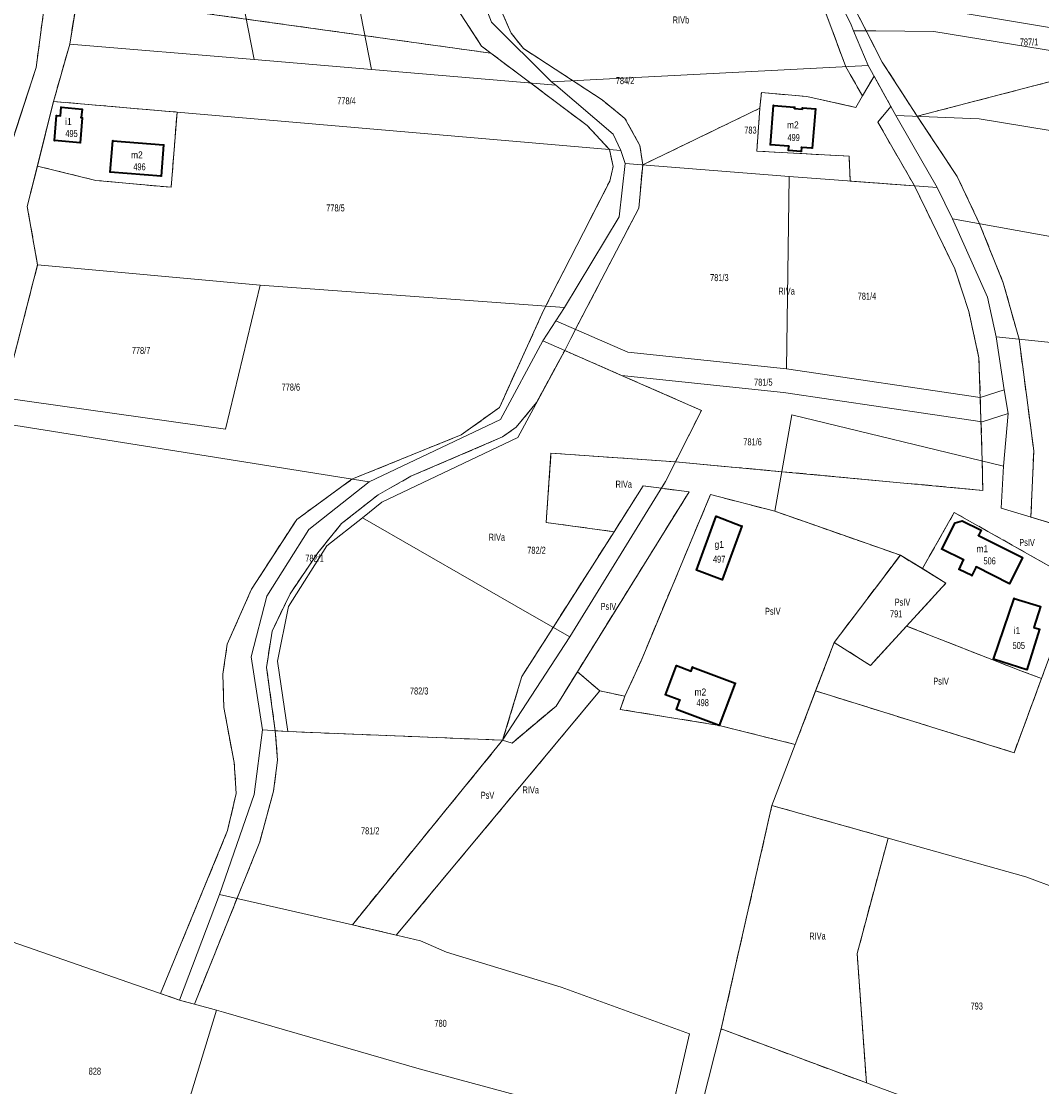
# Model space of a CAD drawing. Header units: metres. Extents: x 7496145 to 7500200, y 5498500 to 5502080.
# Tile 165 of 202: x 7499196 to 7499415, y 5500503 to 5500732. Entities that reach past the tile are written whole.
import ezdxf
from ezdxf.enums import TextEntityAlignment as Align

# ---------------------------------------------------------------- set-up
doc = ezdxf.new("R2010")
doc.units = ezdxf.units.M
doc.header["$MEASUREMENT"] = 0
for name, pattern in [('2.25_0.75', [3, 2.25, -0.75]), ('219-1000', [0]), ('egug-1000', [0])]:
    doc.linetypes.add(name, pattern=pattern)
doc.layers.get('0').update_dxf_attribs({"color": 2, "linetype": 'CONTINUOUS', "lineweight": 5})
for name, color, linetype in [('209-oznaczenie konturu klasyfikacyjnego', 7, 'CONTINUOUS'), ('211-numer działki ewidencyjnej', 7, 'CONTINUOUS'), ('217-kontur klasyfikacyjny', 7, 'CONTINUOUS'), ('218-kontur użytku gruntowego', 7, 'CONTINUOUS'), ('219-działka ewidencyjna', 7, 'CONTINUOUS'), ('312-budynek ewidencyjny', 7, 'CONTINUOUS'), ('312-oznaczenie budynku ewidencyjnego', 7, 'CONTINUOUS'), ('312-oznaczenie budynku ewidencyjnego-Atr117', 7, 'CONTINUOUS'), ('Punkt budynku', 7, 'CONTINUOUS')]:
    doc.layers.add(name, color=color, linetype=linetype)
doc.styles.get("Standard").update_dxf_attribs({"font": 'Working1250', "width": 0.75})

# ---------------------------------------------------------------- blocks, each defined once
blk = doc.blocks.new('PUNKTBUD')
at = {"color": 0}
blk.add_circle((0, 0), 0.09, dxfattribs=at)

msp = doc.modelspace()

# ---------------------------------------------------------------- linework, layer by layer
at = {"layer": '217-kontur klasyfikacyjny', "color": 3, "linetype": '2.25_0.75', "lineweight": 18, "flags": 128}
for points in [[(7499373.08, 5500722.11), (7499360.84, 5500755.03)], [(7499202.79, 5500747.43), (7499199.42, 5500721.94)], [(7499301.28, 5500729.35), (7499293.83, 5500746.4)], [(7499206.62, 5500726.96), (7499208.32, 5500737.4)], [(7499296.97, 5500725.02), (7499208.32, 5500737.4)], [(7499294.92, 5500726.56), (7499287.95, 5500737.39)], [(7499380.9, 5500723.13), (7499374.32, 5500735.94)], [(7499303.95, 5500726.03), (7499301.28, 5500729.35)], [(7499203.15, 5500714.67), (7499206.62, 5500726.96)], [(7499296.97, 5500725.02), (7499294.92, 5500726.56)], [(7499317.6, 5500709.5), (7499296.97, 5500725.02)], [(7499320.81, 5500714.99), (7499303.95, 5500726.03)], [(7499199.42, 5500721.94), (7499194.89, 5500708.01)], [(7499376.66, 5500715.89), (7499373.08, 5500722.11)], [(7499388.37, 5500711.5), (7499380.9, 5500723.13)], [(7499432.61, 5500723.02), (7499388.37, 5500711.5)], [(7499376.66, 5500715.89), (7499379.13, 5500720.09)], [(7499379.13, 5500720.09), (7499382.76, 5500713.59)], [(7499199.68, 5500700.79), (7499203.15, 5500714.67)], [(7499203.15, 5500714.67), (7499229.64, 5500712.38)], [(7499325.71, 5500711.04), (7499320.81, 5500714.99)], [(7499354.64, 5500713.22), (7499354.98, 5500716.57)], [(7499354.98, 5500716.57), (7499360.74, 5500716.08)], [(7499360.74, 5500716.08), (7499364.72, 5500715.73)], [(7499364.72, 5500715.73), (7499375.21, 5500713.4)], [(7499375.21, 5500713.4), (7499376.66, 5500715.89)], [(7499229.64, 5500712.38), (7499228.39, 5500696.25)], [(7499329.52, 5500701.06), (7499354.64, 5500713.22)], [(7499353.98, 5500704.01), (7499354.64, 5500713.22)], [(7499382.76, 5500713.59), (7499379.93, 5500710.23)], [(7499328.92, 5500705.23), (7499325.71, 5500711.04)], [(7499379.93, 5500710.23), (7499387.8, 5500696.57)], [(7499388.37, 5500711.5), (7499396.99, 5500698.54)], [(7499322.37, 5500704.34), (7499317.6, 5500709.5)], [(7499323.19, 5500700.74), (7499322.37, 5500704.34)], [(7499329.52, 5500701.06), (7499328.92, 5500705.23)], [(7499373.78, 5500702.92), (7499353.98, 5500704.01)], [(7499328.67, 5500691.79), (7499329.52, 5500701.06)], [(7499374, 5500697.58), (7499373.78, 5500702.92)], [(7499197.52, 5500692.15), (7499199.68, 5500700.79)], [(7499212.23, 5500697.74), (7499199.68, 5500700.79)], [(7499322.43, 5500697.56), (7499323.19, 5500700.74)], [(7499228.39, 5500696.25), (7499212.23, 5500697.74)], [(7499308.33, 5500669.97), (7499322.43, 5500697.56)], [(7499387.8, 5500696.57), (7499374, 5500697.58)], [(7499396.43, 5500678.79), (7499387.8, 5500696.57)], [(7499396.99, 5500698.54), (7499401.78, 5500688.44)], [(7499199.73, 5500679.61), (7499197.52, 5500692.15)], [(7499315.13, 5500665.78), (7499328.67, 5500691.79)], [(7499401.78, 5500688.44), (7499406.83, 5500675.75)], [(7499192.42, 5500651.11), (7499199.73, 5500679.61)], [(7499399.44, 5500669.62), (7499396.43, 5500678.79)], [(7499406.83, 5500675.75), (7499410.25, 5500663.66)], [(7499298.78, 5500648.98), (7499308.33, 5500669.97)], [(7499401.63, 5500659.63), (7499399.44, 5500669.62)], [(7499312.78, 5500661.23), (7499315.13, 5500665.78)], [(7499410.25, 5500663.66), (7499413.39, 5500639.73)], [(7499306.77, 5500650.07), (7499312.78, 5500661.23)], [(7499325, 5500655.88), (7499312.78, 5500661.23)], [(7499402.35, 5500637.55), (7499401.63, 5500659.63)], [(7499342.09, 5500648.38), (7499325, 5500655.88)], [(7499290.56, 5500643.13), (7499298.78, 5500648.98)], [(7499302.41, 5500644.78), (7499306.77, 5500650.07)], [(7499336.54, 5500637.33), (7499342.09, 5500648.38)], [(7499299.44, 5500642.68), (7499302.41, 5500644.78)], [(7499267.15, 5500633.61), (7499290.56, 5500643.13)], [(7499279.82, 5500634.24), (7499299.44, 5500642.68)], [(7499308.83, 5500624.33), (7499309.83, 5500639.23)], [(7499309.83, 5500639.23), (7499336.54, 5500637.33)], [(7499413.39, 5500639.73), (7499412.78, 5500625.5)], [(7499334.43, 5500633.13), (7499336.54, 5500637.33)], [(7499336.54, 5500637.33), (7499359.35, 5500635.23)], [(7499402.44, 5500631.22), (7499402.35, 5500637.55)], [(7499359.35, 5500635.23), (7499402.44, 5500631.22)], [(7499255.3, 5500624.96), (7499267.15, 5500633.61)], [(7499272.79, 5500630.29), (7499279.82, 5500634.24)], [(7499333.52, 5500631.67), (7499334.43, 5500633.13)], [(7499264.92, 5500624.08), (7499272.79, 5500630.29)], [(7499315.52, 5500592.3), (7499339.48, 5500630.91)], [(7499329.61, 5500632.16), (7499323.38, 5500622.35)], [(7499329.16, 5500594.65), (7499344.06, 5500630.33)], [(7499333.52, 5500631.67), (7499329.61, 5500632.16)], [(7499339.48, 5500630.91), (7499333.52, 5500631.67)], [(7499344.06, 5500630.33), (7499357.87, 5500626.74)], [(7499357.87, 5500626.74), (7499364.22, 5500624.51)], [(7499389.5, 5500614.42), (7499396.35, 5500626.47)], [(7499396.35, 5500626.47), (7499422.72, 5500611.61)], [(7499412.78, 5500625.5), (7499426.35, 5500621.42)], [(7499245.6, 5500610), (7499255.3, 5500624.96)], [(7499259.84, 5500617.81), (7499264.92, 5500624.08)], [(7499323.38, 5500622.35), (7499308.83, 5500624.33)], [(7499364.22, 5500624.51), (7499384.77, 5500617.29)], [(7499310.3, 5500601.83), (7499323.38, 5500622.35)], [(7499253.89, 5500609.03), (7499259.84, 5500617.81)], [(7499370.57, 5500598.58), (7499384.77, 5500617.29)], [(7499384.77, 5500617.29), (7499389.5, 5500614.42)], [(7499394.54, 5500611.31), (7499389.5, 5500614.42)], [(7499240.42, 5500598.22), (7499245.6, 5500610)], [(7499386.1, 5500602.1), (7499394.54, 5500611.31)], [(7499422.72, 5500611.61), (7499415.06, 5500590.87)], [(7499250.01, 5500601), (7499253.89, 5500609.03)], [(7499248.85, 5500593.23), (7499250.01, 5500601)], [(7499303.6, 5500591.29), (7499310.3, 5500601.83)], [(7499386.1, 5500602.1), (7499378.37, 5500593.67)], [(7499410.58, 5500592.5), (7499386.1, 5500602.1)], [(7499239.45, 5500591.81), (7499240.42, 5500598.22)], [(7499366.6, 5500588.18), (7499370.57, 5500598.58)], [(7499378.37, 5500593.67), (7499370.57, 5500598.58)], [(7499325.71, 5500587.05), (7499329.16, 5500594.65)], [(7499239.66, 5500584.63), (7499239.45, 5500591.81)], [(7499250.72, 5500579.64), (7499248.85, 5500593.23)], [(7499299.48, 5500577.61), (7499303.6, 5500591.29)], [(7499315.52, 5500592.3), (7499310.92, 5500584.9)], [(7499320.32, 5500588.2), (7499315.52, 5500592.3)], [(7499415.06, 5500590.87), (7499410.58, 5500592.5)], [(7499415.06, 5500590.87), (7499409.17, 5500574.93)], [(7499320.32, 5500588.2), (7499276.67, 5500535.79)], [(7499325.71, 5500587.05), (7499320.32, 5500588.2)], [(7499324.71, 5500584.22), (7499325.71, 5500587.05)], [(7499366.6, 5500588.18), (7499362.24, 5500576.7)], [(7499409.17, 5500574.93), (7499366.6, 5500588.18)], [(7499241.91, 5500572.82), (7499239.66, 5500584.63)], [(7499310.92, 5500584.9), (7499301.49, 5500576.99)], [(7499345.92, 5500580.77), (7499324.71, 5500584.22)], [(7499362.24, 5500576.7), (7499345.92, 5500580.77)], [(7499253.37, 5500579.46), (7499250.72, 5500579.64)], [(7499250.72, 5500579.64), (7499251.19, 5500573.35)], [(7499299.48, 5500577.61), (7499253.37, 5500579.46)], [(7499267.24, 5500538), (7499299.48, 5500577.61)], [(7499301.49, 5500576.99), (7499299.48, 5500577.61)], [(7499251.19, 5500573.35), (7499250.34, 5500566.71)], [(7499242.35, 5500566.2), (7499241.91, 5500572.82)], [(7499240.47, 5500558.23), (7499242.35, 5500566.2)], [(7499250.34, 5500566.71), (7499247.4, 5500555.78)], [(7499346.34, 5500515.65), (7499357.23, 5500563.6)], [(7499357.23, 5500563.6), (7499382.14, 5500556.6)], [(7499226.11, 5500523.27), (7499240.47, 5500558.23)], [(7499247.4, 5500555.78), (7499233.37, 5500521)], [(7499382.14, 5500556.6), (7499375.51, 5500531.84)], [(7499276.67, 5500535.79), (7499267.24, 5500538)], [(7499375.51, 5500531.84), (7499377.52, 5500504.07)], [(7499230.15, 5500521.86), (7499226.11, 5500523.27)], [(7499233.37, 5500521), (7499230.15, 5500521.86)], [(7499377.52, 5500504.07), (7499346.34, 5500515.65)]]:
    msp.add_lwpolyline(points, dxfattribs=at)
at = {"layer": '218-kontur użytku gruntowego', "color": 3, "linetype": 'egug-1000', "lineweight": 18, "flags": 128}
for points in [[(7499373.08, 5500722.11), (7499360.84, 5500755.03)], [(7499199.42, 5500721.94), (7499202.79, 5500747.43)], [(7499293.83, 5500746.4), (7499301.28, 5500729.35)], [(7499208.32, 5500737.4), (7499206.62, 5500726.96)], [(7499208.32, 5500737.4), (7499296.97, 5500725.02)], [(7499287.95, 5500737.39), (7499294.92, 5500726.56)], [(7499380.9, 5500723.13), (7499374.32, 5500735.94)], [(7499301.28, 5500729.35), (7499303.95, 5500726.03)], [(7499206.62, 5500726.96), (7499203.15, 5500714.67)], [(7499294.92, 5500726.56), (7499296.97, 5500725.02)], [(7499296.97, 5500725.02), (7499317.6, 5500709.5)], [(7499303.95, 5500726.03), (7499320.81, 5500714.99)], [(7499194.89, 5500708.01), (7499199.42, 5500721.94)], [(7499376.66, 5500715.89), (7499373.08, 5500722.11)], [(7499388.37, 5500711.5), (7499380.9, 5500723.13)], [(7499432.61, 5500723.02), (7499388.37, 5500711.5)], [(7499376.66, 5500715.89), (7499379.13, 5500720.09)], [(7499379.13, 5500720.09), (7499382.76, 5500713.59)], [(7499203.15, 5500714.67), (7499199.68, 5500700.79)], [(7499229.64, 5500712.38), (7499203.15, 5500714.67)], [(7499320.81, 5500714.99), (7499325.71, 5500711.04)], [(7499354.64, 5500713.22), (7499354.98, 5500716.57)], [(7499354.98, 5500716.57), (7499360.74, 5500716.08)], [(7499360.74, 5500716.08), (7499364.72, 5500715.73)], [(7499364.72, 5500715.73), (7499375.21, 5500713.4)], [(7499375.21, 5500713.4), (7499376.66, 5500715.89)], [(7499228.39, 5500696.25), (7499229.64, 5500712.38)], [(7499329.52, 5500701.06), (7499354.64, 5500713.22)], [(7499353.98, 5500704.01), (7499354.64, 5500713.22)], [(7499382.76, 5500713.59), (7499379.93, 5500710.23)], [(7499325.71, 5500711.04), (7499328.92, 5500705.23)], [(7499379.93, 5500710.23), (7499387.8, 5500696.57)], [(7499388.37, 5500711.5), (7499396.99, 5500698.54)], [(7499317.6, 5500709.5), (7499322.37, 5500704.34)], [(7499322.37, 5500704.34), (7499323.19, 5500700.74)], [(7499328.92, 5500705.23), (7499329.52, 5500701.06)], [(7499373.78, 5500702.92), (7499353.98, 5500704.01)], [(7499328.67, 5500691.79), (7499329.52, 5500701.06)], [(7499374, 5500697.58), (7499373.78, 5500702.92)], [(7499199.68, 5500700.79), (7499197.52, 5500692.15)], [(7499199.68, 5500700.79), (7499212.23, 5500697.74)], [(7499323.19, 5500700.74), (7499322.43, 5500697.56)], [(7499212.23, 5500697.74), (7499228.39, 5500696.25)], [(7499322.43, 5500697.56), (7499308.33, 5500669.97)], [(7499387.8, 5500696.57), (7499374, 5500697.58)], [(7499396.43, 5500678.79), (7499387.8, 5500696.57)], [(7499396.99, 5500698.54), (7499401.78, 5500688.44)], [(7499197.52, 5500692.15), (7499199.73, 5500679.61)], [(7499315.13, 5500665.78), (7499328.67, 5500691.79)], [(7499401.78, 5500688.44), (7499406.83, 5500675.75)], [(7499199.73, 5500679.61), (7499192.42, 5500651.11)], [(7499399.44, 5500669.62), (7499396.43, 5500678.79)], [(7499406.83, 5500675.75), (7499410.25, 5500663.66)], [(7499308.33, 5500669.97), (7499298.78, 5500648.98)], [(7499401.63, 5500659.63), (7499399.44, 5500669.62)], [(7499312.78, 5500661.23), (7499315.13, 5500665.78)], [(7499410.25, 5500663.66), (7499413.39, 5500639.73)], [(7499312.78, 5500661.23), (7499306.77, 5500650.07)], [(7499325, 5500655.88), (7499312.78, 5500661.23)], [(7499402.35, 5500637.55), (7499401.63, 5500659.63)], [(7499342.09, 5500648.38), (7499325, 5500655.88)], [(7499298.78, 5500648.98), (7499290.56, 5500643.13)], [(7499306.77, 5500650.07), (7499302.41, 5500644.78)], [(7499336.54, 5500637.33), (7499342.09, 5500648.38)], [(7499302.41, 5500644.78), (7499299.44, 5500642.68)], [(7499290.56, 5500643.13), (7499267.15, 5500633.61)], [(7499299.44, 5500642.68), (7499279.82, 5500634.24)], [(7499308.83, 5500624.33), (7499309.83, 5500639.23)], [(7499309.83, 5500639.23), (7499336.54, 5500637.33)], [(7499413.39, 5500639.73), (7499412.78, 5500625.5)], [(7499334.43, 5500633.13), (7499336.54, 5500637.33)], [(7499336.54, 5500637.33), (7499359.35, 5500635.23)], [(7499402.44, 5500631.22), (7499402.35, 5500637.55)], [(7499359.35, 5500635.23), (7499402.44, 5500631.22)], [(7499267.15, 5500633.61), (7499255.3, 5500624.96)], [(7499279.82, 5500634.24), (7499272.79, 5500630.29)], [(7499333.52, 5500631.67), (7499334.43, 5500633.13)], [(7499272.79, 5500630.29), (7499264.92, 5500624.08)], [(7499315.52, 5500592.3), (7499339.48, 5500630.91)], [(7499329.61, 5500632.16), (7499323.38, 5500622.35)], [(7499329.16, 5500594.65), (7499344.06, 5500630.33)], [(7499333.52, 5500631.67), (7499329.61, 5500632.16)], [(7499339.48, 5500630.91), (7499333.52, 5500631.67)], [(7499344.06, 5500630.33), (7499357.87, 5500626.74)], [(7499357.87, 5500626.74), (7499364.22, 5500624.51)], [(7499389.5, 5500614.42), (7499396.35, 5500626.47)], [(7499396.35, 5500626.47), (7499422.72, 5500611.61)], [(7499412.78, 5500625.5), (7499426.35, 5500621.42)], [(7499255.3, 5500624.96), (7499245.6, 5500610)], [(7499264.92, 5500624.08), (7499259.84, 5500617.81)], [(7499323.38, 5500622.35), (7499308.83, 5500624.33)], [(7499364.22, 5500624.51), (7499384.77, 5500617.29)], [(7499323.38, 5500622.35), (7499310.3, 5500601.83)], [(7499259.84, 5500617.81), (7499253.89, 5500609.03)], [(7499370.57, 5500598.58), (7499384.77, 5500617.29)], [(7499384.77, 5500617.29), (7499389.5, 5500614.42)], [(7499394.54, 5500611.31), (7499389.5, 5500614.42)], [(7499245.6, 5500610), (7499240.42, 5500598.22)], [(7499386.1, 5500602.1), (7499394.54, 5500611.31)], [(7499422.72, 5500611.61), (7499415.06, 5500590.87)], [(7499253.89, 5500609.03), (7499250.01, 5500601)], [(7499250.01, 5500601), (7499248.85, 5500593.23)], [(7499310.3, 5500601.83), (7499303.6, 5500591.29)], [(7499386.1, 5500602.1), (7499378.37, 5500593.67)], [(7499410.58, 5500592.5), (7499386.1, 5500602.1)], [(7499240.42, 5500598.22), (7499239.45, 5500591.81)], [(7499366.6, 5500588.18), (7499370.57, 5500598.58)], [(7499378.37, 5500593.67), (7499370.57, 5500598.58)], [(7499325.71, 5500587.05), (7499329.16, 5500594.65)], [(7499239.45, 5500591.81), (7499239.66, 5500584.63)], [(7499248.85, 5500593.23), (7499250.72, 5500579.64)], [(7499303.6, 5500591.29), (7499299.48, 5500577.61)], [(7499310.92, 5500584.9), (7499315.52, 5500592.3)], [(7499320.32, 5500588.2), (7499315.52, 5500592.3)], [(7499415.06, 5500590.87), (7499410.58, 5500592.5)], [(7499415.06, 5500590.87), (7499409.17, 5500574.93)], [(7499276.67, 5500535.79), (7499320.32, 5500588.2)], [(7499325.71, 5500587.05), (7499320.32, 5500588.2)], [(7499324.71, 5500584.22), (7499325.71, 5500587.05)], [(7499366.6, 5500588.18), (7499362.24, 5500576.7)], [(7499409.17, 5500574.93), (7499366.6, 5500588.18)], [(7499239.66, 5500584.63), (7499241.91, 5500572.82)], [(7499301.49, 5500576.99), (7499310.92, 5500584.9)], [(7499345.92, 5500580.77), (7499324.71, 5500584.22)], [(7499362.24, 5500576.7), (7499345.92, 5500580.77)], [(7499250.72, 5500579.64), (7499253.37, 5500579.46)], [(7499251.19, 5500573.35), (7499250.72, 5500579.64)], [(7499253.37, 5500579.46), (7499299.48, 5500577.61)], [(7499299.48, 5500577.61), (7499267.24, 5500538)], [(7499299.48, 5500577.61), (7499301.49, 5500576.99)], [(7499250.34, 5500566.71), (7499251.19, 5500573.35)], [(7499241.91, 5500572.82), (7499242.35, 5500566.2)], [(7499242.35, 5500566.2), (7499240.47, 5500558.23)], [(7499247.4, 5500555.78), (7499250.34, 5500566.71)], [(7499346.34, 5500515.65), (7499357.23, 5500563.6)], [(7499357.23, 5500563.6), (7499382.14, 5500556.6)], [(7499240.47, 5500558.23), (7499226.11, 5500523.27)], [(7499233.37, 5500521), (7499247.4, 5500555.78)], [(7499382.14, 5500556.6), (7499375.51, 5500531.84)], [(7499267.24, 5500538), (7499276.67, 5500535.79)], [(7499375.51, 5500531.84), (7499377.52, 5500504.07)], [(7499226.11, 5500523.27), (7499230.15, 5500521.86)], [(7499230.15, 5500521.86), (7499233.37, 5500521)], [(7499377.52, 5500504.07), (7499346.34, 5500515.65)]]:
    msp.add_lwpolyline(points, dxfattribs=at)
at = {"layer": '219-działka ewidencyjna', "color": 3, "linetype": '219-1000', "lineweight": 18, "flags": 128}
for points in [[(7499260.51, 5500777.33), (7499271.38, 5500721.51)], [(7499238.05, 5500765.45), (7499246.19, 5500723.64)], [(7499206.62, 5500726.96), (7499210.41, 5500750.24)], [(7499199.42, 5500721.94), (7499202.79, 5500747.43)], [(7499291.5, 5500746.1), (7499297.06, 5500731.65)], [(7499374.22, 5500731.12), (7499371.82, 5500736.01)], [(7499393.52, 5500734.43), (7499446.92, 5500725.52)], [(7499297.06, 5500731.65), (7499309.92, 5500718.89)], [(7499374.22, 5500731.12), (7499374.71, 5500729.85)], [(7499377.87, 5500722.35), (7499374.71, 5500729.85)], [(7499374.71, 5500729.85), (7499379.55, 5500729.83)], [(7499379.55, 5500729.83), (7499391.98, 5500729.67)], [(7499391.98, 5500729.67), (7499448.96, 5500720.35)], [(7499203.15, 5500714.67), (7499206.62, 5500726.96)], [(7499206.62, 5500726.96), (7499246.19, 5500723.64)], [(7499187.59, 5500685.54), (7499199.42, 5500721.94)], [(7499246.19, 5500723.64), (7499271.38, 5500721.51)], [(7499377.87, 5500722.35), (7499309.92, 5500718.89)], [(7499377.87, 5500722.35), (7499383.84, 5500711.69)], [(7499271.38, 5500721.51), (7499310.91, 5500718.15)], [(7499309.92, 5500718.89), (7499310.91, 5500718.15)], [(7499310.91, 5500718.15), (7499323.15, 5500707.67)], [(7499197.52, 5500692.15), (7499203.15, 5500714.67)], [(7499203.15, 5500714.67), (7499324.84, 5500704.13)], [(7499383.84, 5500711.69), (7499387.47, 5500705.27)], [(7499383.84, 5500711.69), (7499401.65, 5500710.96)], [(7499401.65, 5500710.96), (7499422.11, 5500707.58)], [(7499323.15, 5500707.67), (7499324.84, 5500704.13)], [(7499324.84, 5500704.13), (7499325.75, 5500701.37)], [(7499387.47, 5500705.27), (7499392.68, 5500696.21)], [(7499324.46, 5500689.9), (7499325.75, 5500701.37)], [(7499325.75, 5500701.37), (7499360.94, 5500698.54)], [(7499360.33, 5500657.28), (7499360.94, 5500698.54)], [(7499360.94, 5500698.54), (7499392.68, 5500696.21)], [(7499392.68, 5500696.21), (7499395.93, 5500689.5)], [(7499197.52, 5500692.15), (7499199.73, 5500679.61)], [(7499312.74, 5500670.46), (7499324.46, 5500689.9)], [(7499395.93, 5500689.5), (7499469.63, 5500676.18)], [(7499395.93, 5500689.5), (7499403.46, 5500672.64)], [(7499192.42, 5500651.11), (7499199.73, 5500679.61)], [(7499199.73, 5500679.61), (7499247.45, 5500675.23)], [(7499240.05, 5500644.33), (7499247.45, 5500675.23)], [(7499247.45, 5500675.23), (7499312.74, 5500670.46)], [(7499403.46, 5500672.64), (7499405.3, 5500664.18)], [(7499310.9, 5500667.63), (7499312.74, 5500670.46)], [(7499308.1, 5500663.29), (7499310.9, 5500667.63)], [(7499310.9, 5500667.63), (7499326.32, 5500660.87)], [(7499299.03, 5500646.43), (7499308.1, 5500663.29)], [(7499308.1, 5500663.29), (7499312.78, 5500661.23)], [(7499405.3, 5500664.18), (7499407.07, 5500652.82)], [(7499405.3, 5500664.18), (7499422.65, 5500662.34)], [(7499302.73, 5500642.54), (7499312.78, 5500661.23)], [(7499312.78, 5500661.23), (7499325, 5500655.88)], [(7499326.32, 5500660.87), (7499360.33, 5500657.28)], [(7499325, 5500655.88), (7499342.09, 5500648.38)], [(7499325, 5500655.88), (7499359.69, 5500652.21)], [(7499360.33, 5500657.28), (7499401.87, 5500651.14)], [(7499192.42, 5500651.11), (7499240.05, 5500644.33)], [(7499359.69, 5500652.21), (7499402.29, 5500645.91)], [(7499401.87, 5500651.14), (7499407.07, 5500652.82)], [(7499407.07, 5500652.82), (7499407.87, 5500647.72)], [(7499334.43, 5500633.13), (7499342.09, 5500648.38)], [(7499270.84, 5500633.02), (7499299.03, 5500646.43)], [(7499357.87, 5500626.74), (7499361.48, 5500647.42)], [(7499361.48, 5500647.42), (7499406.93, 5500636.44)], [(7499402.29, 5500645.91), (7499407.87, 5500647.72)], [(7499406.93, 5500636.44), (7499407.87, 5500647.72)], [(7499191.39, 5500645.74), (7499270.84, 5500633.02)], [(7499273.54, 5500628.66), (7499302.73, 5500642.54)], [(7499406.42, 5500627.41), (7499406.93, 5500636.44)], [(7499257.92, 5500622.79), (7499270.84, 5500633.02)], [(7499313.88, 5500599.77), (7499334.43, 5500633.13)], [(7499269.39, 5500625.36), (7499273.54, 5500628.66)], [(7499357.87, 5500626.74), (7499384.77, 5500617.29)], [(7499406.42, 5500627.41), (7499474.79, 5500606.86)], [(7499261.76, 5500619.34), (7499269.39, 5500625.36)], [(7499269.39, 5500625.36), (7499305.21, 5500604.75)], [(7499248.92, 5500608.53), (7499257.92, 5500622.79)], [(7499253.55, 5500606.31), (7499261.76, 5500619.34)], [(7499370.57, 5500598.58), (7499384.77, 5500617.29)], [(7499384.77, 5500617.29), (7499394.54, 5500611.31)], [(7499378.37, 5500593.67), (7499394.54, 5500611.31)], [(7499245.51, 5500595.49), (7499248.92, 5500608.53)], [(7499251.18, 5500594.59), (7499253.55, 5500606.31)], [(7499305.21, 5500604.75), (7499313.88, 5500599.77)], [(7499299.48, 5500577.61), (7499313.88, 5500599.77)], [(7499357.23, 5500563.6), (7499370.57, 5500598.58)], [(7499370.57, 5500598.58), (7499378.37, 5500593.67)], [(7499245.51, 5500595.49), (7499247.95, 5500579.84)], [(7499251.18, 5500594.59), (7499253.37, 5500579.46)], [(7499246.15, 5500565.99), (7499247.95, 5500579.84)], [(7499247.95, 5500579.84), (7499253.37, 5500579.46)], [(7499253.37, 5500579.46), (7499299.48, 5500577.61)], [(7499267.24, 5500538), (7499299.48, 5500577.61)], [(7499238.72, 5500544.48), (7499246.15, 5500565.99)], [(7499346.34, 5500515.65), (7499357.23, 5500563.6)], [(7499357.23, 5500563.6), (7499411.68, 5500548.3)], [(7499411.68, 5500548.3), (7499453.32, 5500532.81)], [(7499230.15, 5500521.86), (7499238.72, 5500544.48)], [(7499238.72, 5500544.48), (7499267.24, 5500538)], [(7499267.24, 5500538), (7499281.86, 5500534.57)], [(7499194.31, 5500534.37), (7499230.15, 5500521.86)], [(7499281.86, 5500534.57), (7499287.47, 5500532.1)], [(7499287.47, 5500532.1), (7499312.01, 5500524.61)], [(7499312.01, 5500524.61), (7499339.55, 5500514.64)], [(7499236.83, 5500520.07), (7499230.15, 5500521.86)], [(7499226.11, 5500480.31), (7499238.11, 5500519.7)], [(7499236.83, 5500520.07), (7499238.11, 5500519.7)], [(7499239.58, 5500519.27), (7499238.11, 5500519.7)], [(7499239.58, 5500519.27), (7499281.57, 5500507.07)], [(7499334.06, 5500490.73), (7499339.55, 5500514.64)], [(7499339.53, 5500488.89), (7499346.34, 5500515.65)], [(7499346.34, 5500515.65), (7499444.86, 5500479.04)], [(7499281.57, 5500507.07), (7499315.76, 5500497.85)]]:
    msp.add_lwpolyline(points, dxfattribs=at)
at = {"layer": '312-budynek ewidencyjny', "color": 7, "linetype": 'Continuous', "lineweight": 35, "flags": 128}
for points in [[(7499204.62, 5500711.59), (7499204.77, 5500713.44)], [(7499204.77, 5500713.44), (7499209.26, 5500713.03)], [(7499209.26, 5500713.03), (7499209.1, 5500711.2)], [(7499356.89, 5500705.38), (7499357.56, 5500713.83)], [(7499357.56, 5500713.83), (7499362.1, 5500713.46)], [(7499362.1, 5500713.46), (7499362.08, 5500713.15)], [(7499362.08, 5500713.15), (7499363.73, 5500713.01)], [(7499363.73, 5500713.01), (7499363.78, 5500713.31)], [(7499363.78, 5500713.31), (7499366.55, 5500713.08)], [(7499366.55, 5500713.08), (7499365.84, 5500704.63)], [(7499203.37, 5500706.27), (7499203.8, 5500711.66)], [(7499203.8, 5500711.66), (7499204.62, 5500711.59)], [(7499209.32, 5500711.18), (7499208.85, 5500705.78)], [(7499209.1, 5500711.2), (7499209.32, 5500711.18)], [(7499208.85, 5500705.78), (7499203.37, 5500706.27)], [(7499215.31, 5500699.52), (7499215.85, 5500706.24)], [(7499215.85, 5500706.24), (7499226.76, 5500705.36)], [(7499226.76, 5500705.36), (7499226.22, 5500698.65)], [(7499360.85, 5500705.06), (7499356.89, 5500705.38)], [(7499360.77, 5500704.17), (7499360.85, 5500705.06)], [(7499363.48, 5500703.94), (7499360.77, 5500704.17)], [(7499363.56, 5500704.82), (7499363.48, 5500703.94)], [(7499365.84, 5500704.63), (7499363.56, 5500704.82)], [(7499226.22, 5500698.65), (7499215.31, 5500699.52)], [(7499341.05, 5500614.13), (7499345.28, 5500625.69)], [(7499345.28, 5500625.69), (7499350.8, 5500623.57)], [(7499350.8, 5500623.57), (7499346.58, 5500612.05)], [(7499393.69, 5500618.59), (7499396.55, 5500624.24)], [(7499396.55, 5500624.24), (7499398.03, 5500624.68)], [(7499398.03, 5500624.68), (7499402.08, 5500622.67)], [(7499402.08, 5500622.67), (7499401.54, 5500621.57)], [(7499401.54, 5500621.57), (7499411, 5500616.78)], [(7499398.32, 5500616.3), (7499393.69, 5500618.59)], [(7499411, 5500616.78), (7499408.21, 5500611.2)], [(7499346.58, 5500612.05), (7499341.05, 5500614.13)], [(7499397.41, 5500614.24), (7499398.32, 5500616.3)], [(7499400.08, 5500612.93), (7499397.41, 5500614.24)], [(7499401, 5500614.79), (7499400.08, 5500612.93)], [(7499408.21, 5500611.2), (7499401, 5500614.79)], [(7499404.77, 5500594.99), (7499409.17, 5500608.05)], [(7499409.17, 5500608.05), (7499414.83, 5500606.27)], [(7499414.83, 5500606.27), (7499413.43, 5500601.8)], [(7499414.63, 5500601.42), (7499411.9, 5500592.74)], [(7499413.43, 5500601.8), (7499414.63, 5500601.42)], [(7499334.42, 5500587.36), (7499336.77, 5500593.63)], [(7499336.77, 5500593.63), (7499339.88, 5500592.45)], [(7499411.9, 5500592.74), (7499404.77, 5500594.99)], [(7499339.88, 5500592.45), (7499340.21, 5500593.31)], [(7499340.21, 5500593.31), (7499349.35, 5500589.86)], [(7499349.35, 5500589.86), (7499345.92, 5500580.77)], [(7499337.5, 5500586.19), (7499334.42, 5500587.36)], [(7499336.76, 5500584.23), (7499337.5, 5500586.19)], [(7499345.92, 5500580.77), (7499336.76, 5500584.23)]]:
    msp.add_lwpolyline(points, dxfattribs=at)

# ---------------------------------------------------------------- block references
at = {"layer": 'Punkt budynku', "color": 5, "linetype": 'Continuous', "lineweight": 13}
for p in [(7499204.77, 5500713.44), (7499209.26, 5500713.03), (7499357.56, 5500713.83), (7499362.08, 5500713.15), (7499362.1, 5500713.46), (7499363.73, 5500713.01), (7499363.78, 5500713.31), (7499366.55, 5500713.08), (7499203.8, 5500711.66), (7499204.62, 5500711.59), (7499209.1, 5500711.2), (7499209.32, 5500711.18), (7499203.37, 5500706.27), (7499208.85, 5500705.78), (7499215.85, 5500706.24), (7499226.76, 5500705.36), (7499356.89, 5500705.38), (7499360.77, 5500704.17), (7499360.85, 5500705.06), (7499363.48, 5500703.94), (7499363.56, 5500704.82), (7499365.84, 5500704.63), (7499215.31, 5500699.52), (7499226.22, 5500698.65), (7499345.28, 5500625.69), (7499350.8, 5500623.57), (7499396.55, 5500624.24), (7499398.03, 5500624.68), (7499401.54, 5500621.57), (7499402.08, 5500622.67), (7499393.69, 5500618.59), (7499398.32, 5500616.3), (7499411, 5500616.78), (7499341.05, 5500614.13), (7499397.41, 5500614.24), (7499401, 5500614.79), (7499346.58, 5500612.05), (7499400.08, 5500612.93), (7499408.21, 5500611.2), (7499409.17, 5500608.05), (7499414.83, 5500606.27), (7499413.43, 5500601.8), (7499414.63, 5500601.42), (7499336.77, 5500593.63), (7499404.77, 5500594.99), (7499339.88, 5500592.45), (7499340.21, 5500593.31), (7499411.9, 5500592.74), (7499349.35, 5500589.86), (7499334.42, 5500587.36), (7499337.5, 5500586.19), (7499336.76, 5500584.23), (7499345.92, 5500580.77)]:
    msp.add_blockref('PUNKTBUD', p, dxfattribs=at)

# ---------------------------------------------------------------- texts
at = {"layer": '209-oznaczenie konturu klasyfikacyjnego', "color": 3, "linetype": 'Continuous', "lineweight": 18, "width": 0.79}
for s, p in [('RIVb', (7499335.95, 5500731.41)), ('RIVa', (7499358.61, 5500673.22)), ('RIVa', (7499323.69, 5500631.79)), ('RIVa', (7499296.47, 5500620.42)), ('PsIV', (7499410.27, 5500619.3)), ('PsIV', (7499383.56, 5500606.48)), ('PsIV', (7499320.48, 5500605.58)), ('PsIV', (7499355.74, 5500604.52)), ('PsIV', (7499391.83, 5500589.52)), ('PsV', (7499294.78, 5500565.05)), ('RIVa', (7499303.74, 5500566.19)), ('RIVa', (7499365.24, 5500534.84))]:
    msp.add_text(s, height=1.5, dxfattribs=at).set_placement(p)
at = {"layer": '211-numer działki ewidencyjnej', "color": 3, "linetype": 'Continuous', "lineweight": 18, "width": 0.79}
for s, p in [('787/1', (7499410.39, 5500728.18)), ('784/2', (7499323.75, 5500719.89)), ('778/4', (7499264, 5500715.55)), ('783', (7499351.3, 5500709.28)), ('778/5', (7499261.64, 5500692.57)), ('781/3', (7499343.97, 5500677.62)), ('781/4', (7499375.63, 5500673.63)), ('778/7', (7499219.94, 5500661.97)), ('781/5', (7499353.4, 5500655.18)), ('778/6', (7499252.07, 5500654.13)), ('781/6', (7499351.1, 5500642.39)), ('782/2', (7499304.76, 5500619.11)), ('782/1', (7499257.16, 5500617.43)), ('791', (7499382.56, 5500605.48)), ('782/3', (7499279.59, 5500588.92)), ('781/2', (7499269.1, 5500558.92)), ('793', (7499399.83, 5500521.32)), ('780', (7499284.85, 5500517.61)), ('828', (7499210.7, 5500507.34))]:
    msp.add_text(s, height=1.5, dxfattribs=at).set_placement(p, align=Align.TOP_LEFT)
at = {"layer": '312-oznaczenie budynku ewidencyjnego', "color": 7, "linetype": 'Continuous', "lineweight": 18, "width": 0.79}
for s, p in [('495', (7499205.69, 5500708.53)), ('499', (7499360.56, 5500707.68)), ('496', (7499220.27, 5500701.4)), ('497', (7499344.59, 5500617.19)), ('506', (7499402.6, 5500616.84)), ('505', (7499408.85, 5500598.68)), ('498', (7499341.06, 5500586.42))]:
    msp.add_text(s, height=1.5, dxfattribs=at).set_placement(p, align=Align.TOP_LEFT)
at = {"layer": '312-oznaczenie budynku ewidencyjnego-Atr117', "color": 7, "width": 0.9}
for s, p in [('i1', (7499206.35, 5500709.61)), ('m2', (7499361.72, 5500708.89)), ('m2', (7499221.04, 5500702.45)), ('g1', (7499345.93, 5500618.87)), ('m1', (7499402.35, 5500617.94)), ('i1', (7499409.8, 5500600.4)), ('m2', (7499341.89, 5500587.2))]:
    msp.add_text(s, height=1.5, dxfattribs=at).set_placement(p, align=Align.CENTER)

doc.saveas('drawing.dxf')
